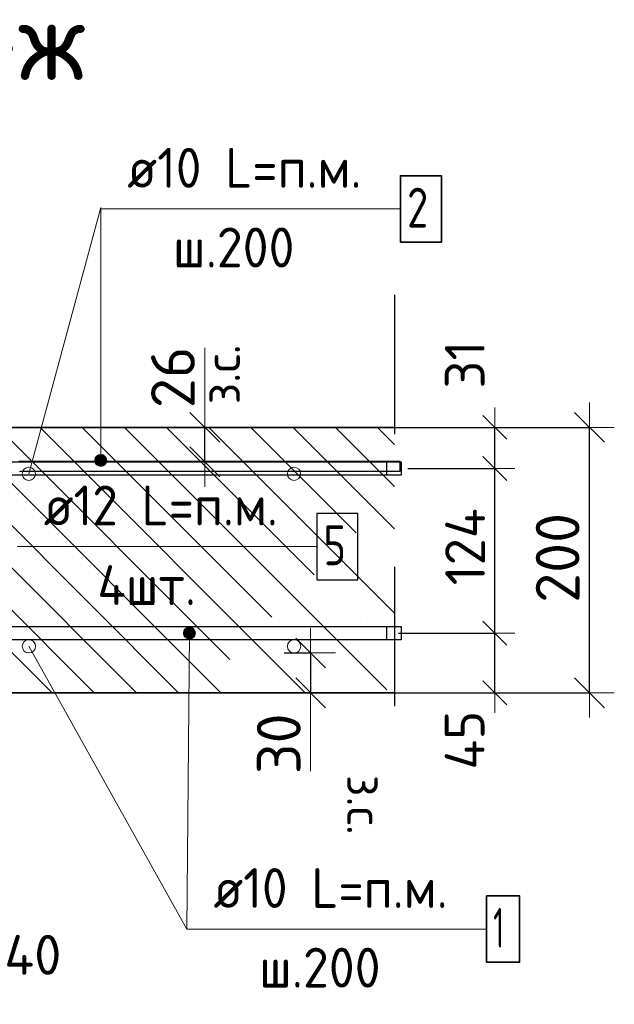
# Model space of a CAD drawing. Header units: metres. Extents: x -38 to 93, y -15 to 21.
# Tile 156 of 256: x 72.334 to 72.783, y 0.815 to 1.557. Entities that reach past the tile are written whole.
import ezdxf

# ---------------------------------------------------------------- set-up
doc = ezdxf.new("R2010")
doc.units = ezdxf.units.M
doc.header["$PDMODE"] = 65
doc.linetypes.add('______4', pattern=[0.135, 0.105, -0.03])
for name, color, linetype, lineweight in [('XR$3$Арм. стержнями верхней зоны', 180, 'Continuous', 35), ('XR$3$Арм. стержнями нижней зоны', 180, 'Continuous', 35), ('XR$3$Арм.стержн. Арматура края', 96, 'Continuous', 35), ('XR$3$Арм.стержн. Доп. арматура', 180, 'Continuous', 35), ('XR$3$ВК__отв в полу 1-2 эт', 220, 'Continuous', 25), ('XR$3$Размерная линия (1)', 7, 'Continuous', 13), ('XR$3$Размерная линия_ общее', 7, 'Continuous', 13)]:
    doc.layers.add(name, color=color, linetype=linetype, lineweight=lineweight)
doc.styles.add('ISOCPEUR', font='txt')
doc.dimstyles.new('DIMSTYLE_10', dxfattribs={"dimtxt": 0.033, "dimasz": 0.0375, "dimexe": 0, "dimexo": 0, "dimgap": 0.0165, "dimtad": 2, "dimdec": 0, "dimlfac": 1000, "dimrnd": 1, "dimzin": 12, "dimdsep": 46, "dimtxsty": 'ISOCPEUR', "dimblk1": 'ALL_ML_STRICH', "dimblk2": 'ALL_ML_STRICH', "dimsah": 1, "dimcen": 0, "dimclrd": 7, "dimclre": 256, "dimclrt": 7, "dimadec": 0, "dimazin": 0, "dimtfac": 1, "dimtdec": 0, "dimtix": 1, "dimtmove": 2, "dimatfit": 3, "dimfxl": 0, "dimtvp": 1.2, "dimtzin": 0, "dimlwd": 0, "dimlwe": -3, "dimarcsym": 0})
doc.dimstyles.new('DIMSTYLE_12', dxfattribs={"dimtxt": 0.03, "dimasz": 0.03, "dimexe": 0, "dimexo": 0, "dimgap": 0.015, "dimtad": 2, "dimdec": 0, "dimlfac": 1000, "dimrnd": 1, "dimzin": 12, "dimdsep": 46, "dimtxsty": 'ISOCPEUR', "dimblk1": 'ALL_ML_STRICH', "dimblk2": 'ALL_ML_STRICH', "dimsah": 1, "dimcen": 0, "dimclrd": 7, "dimclre": 256, "dimclrt": 7, "dimadec": 0, "dimazin": 0, "dimtfac": 1, "dimtdec": 0, "dimtix": 1, "dimtmove": 2, "dimatfit": 3, "dimfxl": 0, "dimtzin": 0, "dimlwd": 0, "dimlwe": -3, "dimarcsym": 0})
doc.dimstyles.new('DIMSTYLE_14', dxfattribs={"dimtxt": 0.03, "dimasz": 0.03, "dimexe": 0, "dimexo": 0, "dimgap": 0.015, "dimtad": 2, "dimdec": 0, "dimlfac": 1000, "dimrnd": 1, "dimzin": 12, "dimdsep": 46, "dimtxsty": 'ISOCPEUR', "dimblk1": 'ALL_ML_STRICH', "dimblk2": 'ALL_ML_STRICH', "dimsah": 1, "dimcen": 0, "dimclrd": 7, "dimclre": 256, "dimclrt": 7, "dimadec": 0, "dimazin": 0, "dimtfac": 1, "dimtdec": 0, "dimtix": 1, "dimtmove": 2, "dimatfit": 3, "dimfxl": 0, "dimtvp": 1.2, "dimtzin": 0, "dimlwd": 0, "dimlwe": -3, "dimarcsym": 0})
doc.dimstyles.new('DIMSTYLE_18', dxfattribs={"dimtxt": 0.03, "dimasz": 0.03, "dimexe": 0, "dimexo": 0, "dimgap": 0.015, "dimtad": 2, "dimdec": 0, "dimlfac": 1000, "dimrnd": 5, "dimzin": 12, "dimdsep": 46, "dimtxsty": 'ISOCPEUR', "dimblk1": 'ALL_ML_STRICH', "dimblk2": 'ALL_ML_STRICH', "dimsah": 1, "dimcen": 0, "dimclrd": 7, "dimclre": 256, "dimclrt": 7, "dimadec": 0, "dimazin": 0, "dimtfac": 1, "dimtdec": 0, "dimtix": 1, "dimtmove": 2, "dimatfit": 3, "dimfxl": 0, "dimtvp": 1.2, "dimtzin": 0, "dimlwd": 0, "dimlwe": -3, "dimarcsym": 0})
doc.dimstyles.new('DIMSTYLE_8', dxfattribs={"dimtxt": 0.033, "dimasz": 0.0375, "dimexe": 0, "dimexo": 0, "dimgap": 0.0165, "dimtad": 2, "dimdec": 0, "dimlfac": 1000, "dimrnd": 1, "dimzin": 12, "dimdsep": 46, "dimtxsty": 'ISOCPEUR', "dimblk1": 'ALL_ML_STRICH', "dimblk2": 'ALL_ML_STRICH', "dimsah": 1, "dimcen": 0, "dimclrd": 7, "dimclre": 256, "dimclrt": 7, "dimadec": 0, "dimazin": 0, "dimtfac": 1, "dimtdec": 0, "dimtix": 1, "dimtmove": 2, "dimatfit": 3, "dimfxl": 0, "dimtzin": 0, "dimlwd": 0, "dimlwe": -3, "dimarcsym": 0})

# ---------------------------------------------------------------- blocks, each defined once
blk = doc.blocks.new('ALL_ML_STRICH')
at = {"color": 0, "linetype": 'ByBlock', "lineweight": -2}
for p, q in [((0, -0.5), (0, 0.5)), ((-0.3, -0.3), (0.3, 0.3)), ((-1, 0), (0.5, 0))]:
    blk.add_line(p, q, dxfattribs=at)
blk = doc.blocks.new('*D101')
at = {"layer": 'DEFPOINTS', "color": 7, "linetype": 'Continuous', "lineweight": 13, "transparency": 33554687}
for p in [(72.59237, 1.24971), (72.59237, 1.04971), (72.76392, 1.04971)]:
    blk.add_point(p, dxfattribs=at)
at = {"layer": 'XR$3$Размерная линия_ общее', "color": 253, "linetype": 'Continuous', "lineweight": -2, "true_color": 0xa0a0a0, "transparency": 33554687}
for p, q in [((72.61237, 1.24971), (72.76392, 1.24971)), ((72.61237, 1.04971), (72.76392, 1.04971))]:
    blk.add_line(p, q, dxfattribs=at)
at = {"layer": 'XR$3$Размерная линия_ общее', "color": 7, "linetype": 'Continuous', "lineweight": -2, "transparency": 33554687}
blk.add_line((72.76392, 1.04971), (72.76392, 1.24971), dxfattribs=at)
at = {"layer": 'XR$3$Размерная линия_ общее', "color": 7, "linetype": 'Continuous', "lineweight": 13, "transparency": 33554687, "xscale": 0.0375, "yscale": 0.0375, "zscale": 0.0375}
for p, rotation in [((72.76392, 1.24971), 90), ((72.76392, 1.04971), 270)]:
    blk.add_blockref('ALL_ML_STRICH', p, dxfattribs=dict(at, rotation=rotation))
at = {"layer": 'XR$3$Размерная линия_ общее', "color": 7, "linetype": 'Continuous', "lineweight": 13, "transparency": 33554687, "insert": (72.73992, 1.15136), "char_height": 0.033, "width": 0.099, "attachment_point": 5, "rotation": 90, "style": 'ISOCPEUR'}
blk.add_mtext('\\A1;{200}', dxfattribs=at)
blk = doc.blocks.new('*D315')
at = {"layer": 'DEFPOINTS', "color": 7, "linetype": 'Continuous', "lineweight": 13, "transparency": 33554687}
for p in [(72.43381, 1.24971), (72.43381, 1.22371), (72.4738, 1.22371)]:
    blk.add_point(p, dxfattribs=at)
at = {"layer": 'XR$3$Размерная линия_ общее', "color": 253, "linetype": 'Continuous', "lineweight": -2, "true_color": 0xa0a0a0, "transparency": 33554687}
for p, q in [((72.45381, 1.24971), (72.4738, 1.24971)), ((72.45381, 1.22371), (72.4738, 1.22371))]:
    blk.add_line(p, q, dxfattribs=at)
at = {"layer": 'XR$3$Размерная линия_ общее', "color": 7, "linetype": 'Continuous', "lineweight": -2, "transparency": 33554687}
blk.add_line((72.4738, 1.22371), (72.4738, 1.24971), dxfattribs=at)
at = {"layer": 'XR$3$Размерная линия_ общее', "color": 7, "linetype": 'Continuous', "lineweight": 13, "transparency": 33554687, "xscale": 0.0375, "yscale": 0.0375, "zscale": 0.0375}
for p, rotation in [((72.4738, 1.24971), 90), ((72.4738, 1.22371), 270)]:
    blk.add_blockref('ALL_ML_STRICH', p, dxfattribs=dict(at, rotation=rotation))
at = {"layer": 'XR$3$Размерная линия_ общее', "color": 7, "linetype": 'Continuous', "lineweight": 13, "transparency": 33554687, "insert": (72.47333, 1.26707), "char_height": 0.027, "width": 0.00135, "attachment_point": 1, "rotation": 90, "line_spacing_factor": 0.60241, "style": 'ISOCPEUR'}
blk.add_mtext('з.с.', dxfattribs=at)
at = {"layer": 'XR$3$Размерная линия_ общее', "color": 7, "linetype": 'Continuous', "lineweight": 13, "transparency": 33554687, "insert": (72.4498, 1.28744), "char_height": 0.033, "width": 0.066, "attachment_point": 5, "rotation": 90, "style": 'ISOCPEUR'}
blk.add_mtext('\\A1;{26}', dxfattribs=at)
blk = doc.blocks.new('*D316')
at = {"layer": 'DEFPOINTS', "color": 7, "linetype": 'Continuous', "lineweight": 13, "transparency": 33554687}
for p in [(72.59996, 1.09471), (72.61281, 1.04971), (72.69262, 1.04971)]:
    blk.add_point(p, dxfattribs=at)
at = {"layer": 'XR$3$Размерная линия (1)', "color": 9, "linetype": 'Continuous', "lineweight": -2, "true_color": 0xc7c7c7, "transparency": 33554687}
for p, q in [((72.61996, 1.09471), (72.69262, 1.09471)), ((72.63281, 1.04971), (72.69262, 1.04971))]:
    blk.add_line(p, q, dxfattribs=at)
at = {"layer": 'XR$3$Размерная линия (1)', "color": 7, "linetype": 'Continuous', "lineweight": -2, "transparency": 33554687}
blk.add_line((72.69262, 1.04971), (72.69262, 1.09471), dxfattribs=at)
at = {"layer": 'XR$3$Размерная линия (1)', "color": 7, "linetype": 'Continuous', "lineweight": 13, "transparency": 33554687, "xscale": 0.03, "yscale": 0.03, "zscale": 0.03}
for p, rotation in [((72.69262, 1.09471), 90), ((72.69262, 1.04971), 270)]:
    blk.add_blockref('ALL_ML_STRICH', p, dxfattribs=dict(at, rotation=rotation))
at = {"layer": 'XR$3$Размерная линия (1)', "color": 7, "linetype": 'Continuous', "lineweight": 13, "transparency": 33554687, "insert": (72.66976, 1.01397), "char_height": 0.03, "width": 0.06, "attachment_point": 5, "rotation": 90, "style": 'ISOCPEUR'}
blk.add_mtext('\\A1;{45}', dxfattribs=at)
blk = doc.blocks.new('*D317')
at = {"layer": 'DEFPOINTS', "color": 7, "linetype": 'Continuous', "lineweight": 13, "transparency": 33554687}
for p in [(72.60698, 1.21871), (72.59996, 1.09471), (72.69262, 1.09471)]:
    blk.add_point(p, dxfattribs=at)
at = {"layer": 'XR$3$Размерная линия (1)', "color": 9, "linetype": 'Continuous', "lineweight": -2, "true_color": 0xc7c7c7, "transparency": 33554687}
for p, q in [((72.62698, 1.21871), (72.69262, 1.21871)), ((72.61996, 1.09471), (72.69262, 1.09471))]:
    blk.add_line(p, q, dxfattribs=at)
at = {"layer": 'XR$3$Размерная линия (1)', "color": 7, "linetype": 'Continuous', "lineweight": -2, "transparency": 33554687}
blk.add_line((72.69262, 1.09471), (72.69262, 1.21871), dxfattribs=at)
at = {"layer": 'XR$3$Размерная линия (1)', "color": 7, "linetype": 'Continuous', "lineweight": 13, "transparency": 33554687, "xscale": 0.03, "yscale": 0.03, "zscale": 0.03}
for p, rotation in [((72.69262, 1.21871), 90), ((72.69262, 1.09471), 270)]:
    blk.add_blockref('ALL_ML_STRICH', p, dxfattribs=dict(at, rotation=rotation))
at = {"layer": 'XR$3$Размерная линия (1)', "color": 7, "linetype": 'Continuous', "lineweight": 13, "transparency": 33554687, "insert": (72.67012, 1.15971), "char_height": 0.03, "width": 0.09, "attachment_point": 5, "rotation": 90, "style": 'ISOCPEUR'}
blk.add_mtext('\\A1;{124}', dxfattribs=at)
blk = doc.blocks.new('*D318')
at = {"layer": 'DEFPOINTS', "color": 7, "linetype": 'Continuous', "lineweight": 13, "transparency": 33554687}
for p in [(72.58912, 1.24971), (72.60698, 1.21871), (72.69262, 1.21871)]:
    blk.add_point(p, dxfattribs=at)
at = {"layer": 'XR$3$Размерная линия (1)', "color": 9, "linetype": 'Continuous', "lineweight": -2, "true_color": 0xc7c7c7, "transparency": 33554687}
for p, q in [((72.60912, 1.24971), (72.69262, 1.24971)), ((72.62698, 1.21871), (72.69262, 1.21871))]:
    blk.add_line(p, q, dxfattribs=at)
at = {"layer": 'XR$3$Размерная линия (1)', "color": 7, "linetype": 'Continuous', "lineweight": -2, "transparency": 33554687}
blk.add_line((72.69262, 1.21871), (72.69262, 1.24971), dxfattribs=at)
at = {"layer": 'XR$3$Размерная линия (1)', "color": 7, "linetype": 'Continuous', "lineweight": 13, "transparency": 33554687, "xscale": 0.03, "yscale": 0.03, "zscale": 0.03}
for p, rotation in [((72.69262, 1.24971), 90), ((72.69262, 1.21871), 270)]:
    blk.add_blockref('ALL_ML_STRICH', p, dxfattribs=dict(at, rotation=rotation))
at = {"layer": 'XR$3$Размерная линия (1)', "color": 7, "linetype": 'Continuous', "lineweight": 13, "transparency": 33554687, "insert": (72.66988, 1.297), "char_height": 0.03, "width": 0.06, "attachment_point": 5, "rotation": 90, "style": 'ISOCPEUR'}
blk.add_mtext('\\A1;{31}', dxfattribs=at)
blk = doc.blocks.new('*D324')
at = {"layer": 'DEFPOINTS', "color": 7, "linetype": 'Continuous', "lineweight": 13, "transparency": 33554687}
for p in [(72.51362, 1.07971), (72.55361, 1.07971), (72.51362, 1.04971)]:
    blk.add_point(p, dxfattribs=at)
at = {"layer": 'XR$3$Размерная линия_ общее', "color": 253, "linetype": 'Continuous', "lineweight": -2, "true_color": 0xa0a0a0, "transparency": 33554687}
for p, q in [((72.53362, 1.07971), (72.55361, 1.07971)), ((72.53362, 1.04971), (72.55361, 1.04971))]:
    blk.add_line(p, q, dxfattribs=at)
at = {"layer": 'XR$3$Размерная линия_ общее', "color": 7, "linetype": 'Continuous', "lineweight": -2, "transparency": 33554687}
blk.add_line((72.55361, 1.07971), (72.55361, 1.04971), dxfattribs=at)
at = {"layer": 'XR$3$Размерная линия_ общее', "color": 7, "linetype": 'Continuous', "lineweight": 13, "transparency": 33554687, "xscale": 0.0375, "yscale": 0.0375, "zscale": 0.0375}
for p, rotation in [((72.55361, 1.07971), 90), ((72.55361, 1.04971), 270)]:
    blk.add_blockref('ALL_ML_STRICH', p, dxfattribs=dict(at, rotation=rotation))
at = {"layer": 'XR$3$Размерная линия_ общее', "color": 7, "linetype": 'Continuous', "lineweight": 13, "transparency": 33554687, "insert": (72.52961, 1.01129), "char_height": 0.033, "width": 0.066, "attachment_point": 5, "rotation": 90, "style": 'ISOCPEUR'}
blk.add_mtext('\\A1;{30}', dxfattribs=at)
at = {"layer": 'XR$3$Размерная линия_ общее', "color": 7, "linetype": 'Continuous', "lineweight": 13, "transparency": 33554687, "insert": (72.60815, 0.98781), "char_height": 0.027, "width": 0.00135, "attachment_point": 1, "rotation": 270, "line_spacing_factor": 0.60241, "style": 'ISOCPEUR'}
blk.add_mtext('з.с.', dxfattribs=at)
blk = doc.blocks.new('*D334')
at = {"layer": 'DEFPOINTS', "color": 7, "linetype": 'Continuous', "lineweight": 13, "transparency": 33554687}
for p in [(72.26104, 0.92971), (72.30104, 0.88971), (72.26104, 0.82995)]:
    blk.add_point(p, dxfattribs=at)
at = {"layer": 'XR$3$Размерная линия (1)', "color": 9, "linetype": 'Continuous', "lineweight": -2, "true_color": 0xc7c7c7, "transparency": 33554687}
for p, q in [((72.26104, 0.90971), (72.26104, 0.82995)), ((72.30104, 0.86971), (72.30104, 0.82995))]:
    blk.add_line(p, q, dxfattribs=at)
at = {"layer": 'XR$3$Размерная линия (1)', "color": 7, "linetype": 'Continuous', "lineweight": -2, "transparency": 33554687}
blk.add_line((72.26104, 0.82995), (72.30104, 0.82995), dxfattribs=at)
at = {"layer": 'XR$3$Размерная линия (1)', "color": 7, "linetype": 'Continuous', "lineweight": 13, "transparency": 33554687, "xscale": 0.03, "yscale": 0.03, "zscale": 0.03, "rotation": 180}
blk.add_blockref('ALL_ML_STRICH', (72.26104, 0.82995), dxfattribs=at)
at = {"layer": 'XR$3$Размерная линия (1)', "color": 7, "linetype": 'Continuous', "lineweight": 13, "transparency": 33554687, "xscale": 0.03, "yscale": 0.03, "zscale": 0.03}
blk.add_blockref('ALL_ML_STRICH', (72.30104, 0.82995), dxfattribs=at)
at = {"layer": 'XR$3$Размерная линия (1)', "color": 7, "linetype": 'Continuous', "lineweight": 13, "transparency": 33554687, "insert": (72.34413, 0.85224), "char_height": 0.03, "width": 0.06, "attachment_point": 5, "style": 'ISOCPEUR'}
blk.add_mtext('\\A1;{40}', dxfattribs=at)

msp = doc.modelspace()

# ---------------------------------------------------------------- hatches: boundary and pattern name
at = {"linetype": 'Continuous', "lineweight": 13, "transparency": 33554687}
h = msp.add_hatch(dxfattribs=at)
h.set_pattern_fill('__________540', scale=0.015, style=0, pattern_type=2)
h.set_pattern_definition([(135, (0, 0), (-0.031819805, -0.031819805), [0.4, -0.05, 0, -0.05]), (135, (-0.01591, -0.01591), (-0.031819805, -0.031819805), [0.8, -0.1, 0.1, -0.1])])
h.paths.add_polyline_path([(72.08104, 1.24971), (72.08104, 1.12971), (72.00104, 1.08971), (72.00104, 1.04971), (72.61695, 1.04971), (72.61695, 1.24971)], flags=0)
at = {"layer": 'XR$3$Арм. стержнями верхней зоны', "linetype": 'Continuous', "lineweight": 13, "transparency": 33554687}
for points in [[(72.3992, 1.22701), (72.39146, 1.22701), (72.39083, 1.22476)], [(72.3992, 1.22701), (72.39083, 1.22476), (72.39983, 1.22476)], [(72.39983, 1.22476), (72.39083, 1.22476), (72.39146, 1.22251)], [(72.39758, 1.22863), (72.39308, 1.22863), (72.39146, 1.22701)], [(72.39758, 1.22863), (72.39146, 1.22701), (72.3992, 1.22701)], [(72.39983, 1.22476), (72.39146, 1.22251), (72.3992, 1.22251)], [(72.39308, 1.22863), (72.39758, 1.22863), (72.39533, 1.22926)], [(72.3992, 1.22251), (72.39146, 1.22251), (72.39308, 1.22089)], [(72.3992, 1.22251), (72.39308, 1.22089), (72.39758, 1.22089)], [(72.39758, 1.22089), (72.39308, 1.22089), (72.39533, 1.22026)]]:
    msp.add_hatch(color=7, dxfattribs=at).paths.add_polyline_path(points)
at = {"layer": 'XR$3$Арм. стержнями нижней зоны', "linetype": 'Continuous', "lineweight": 13, "transparency": 33554687}
for points in [[(72.4584, 1.097), (72.46453, 1.09856), (72.46003, 1.0986)], [(72.4584, 1.097), (72.46614, 1.09693), (72.46453, 1.09856)], [(72.46003, 1.0986), (72.46453, 1.09856), (72.46229, 1.09921)], [(72.45775, 1.09475), (72.46614, 1.09693), (72.4584, 1.097)], [(72.45775, 1.09475), (72.46675, 1.09467), (72.46614, 1.09693)], [(72.45836, 1.0925), (72.46675, 1.09467), (72.45775, 1.09475)], [(72.45836, 1.0925), (72.4661, 1.09243), (72.46675, 1.09467)], [(72.45996, 1.09086), (72.4661, 1.09243), (72.45836, 1.0925)], [(72.45996, 1.09086), (72.46446, 1.09082), (72.4661, 1.09243)], [(72.46446, 1.09082), (72.45996, 1.09086), (72.46221, 1.09021)]]:
    msp.add_hatch(color=7, dxfattribs=at).paths.add_polyline_path(points)

# ---------------------------------------------------------------- linework, layer by layer
at = {"color": 7, "linetype": '______4', "lineweight": 25, "transparency": 33554687}
msp.add_line((72.61695, 1.34971), (72.61695, 0.94971), dxfattribs=at)
at = {"color": 7, "linetype": 'Continuous', "lineweight": 13, "transparency": 33554687}
for p, q in [((72.4738, 1.24971), (72.4738, 1.30971)), ((72.55361, 1.04971), (72.55361, 0.99071))]:
    msp.add_line(p, q, dxfattribs=at)
at = {"color": 7, "linetype": 'Continuous', "lineweight": 35, "transparency": 33554687}
for p, q in [((72.61695, 1.24971), (72.08104, 1.24971)), ((72.30104, 1.04971), (72.61695, 1.04971))]:
    msp.add_line(p, q, dxfattribs=at)
at = {"color": 7, "linetype": 'Continuous', "lineweight": 13, "transparency": 33554687}
for centre in [(72.34112, 1.21471), (72.54112, 1.21471), (72.34116, 1.08471), (72.54116, 1.08471)]:
    msp.add_circle(centre, 0.005, dxfattribs=at)
at = {"layer": 'XR$3$Арм. стержнями верхней зоны', "color": 7, "linetype": 'Continuous', "lineweight": 13, "transparency": 33554687}
for p, q in [((72.39533, 1.41429), (72.62133, 1.41429)), ((72.39533, 1.41429), (72.39533, 1.22476)), ((72.39083, 1.22476), (72.39083, 1.22476)), ((72.39533, 1.22926), (72.39533, 1.22926)), ((72.39983, 1.22476), (72.39983, 1.22476)), ((72.39533, 1.22026), (72.39533, 1.22026))]:
    msp.add_line(p, q, dxfattribs=at)
at = {"layer": 'XR$3$Арм. стержнями верхней зоны', "color": 7, "linetype": 'Continuous', "lineweight": 35, "transparency": 33554687}
msp.add_lwpolyline([(72.62133, 1.38929), (72.65233, 1.38929), (72.65233, 1.43929), (72.62133, 1.43929), (72.62133, 1.38929)], dxfattribs=at)
at = {"layer": 'XR$3$Арм. стержнями верхней зоны', "color": 4, "linetype": 'Continuous', "lineweight": 25, "transparency": 33554687}
msp.add_lwpolyline([(72.10104, 1.22371), (72.62195, 1.22371), (72.62195, 1.21371), (72.10104, 1.21371), (72.10104, 1.22371)], dxfattribs=at)
at = {"layer": 'XR$3$Арм. стержнями верхней зоны', "color": 7, "linetype": 'Continuous', "lineweight": 13, "transparency": 33554687}
msp.add_circle((72.39533, 1.22476), 0.0045, dxfattribs=at)
at = {"layer": 'XR$3$Арм. стержнями нижней зоны', "color": 7, "linetype": 'Continuous', "lineweight": 13, "transparency": 33554687}
for p, q in [((72.46229, 1.09921), (72.46229, 1.09921)), ((72.45775, 1.09475), (72.45775, 1.09475)), ((72.46028, 0.8716), (72.46225, 1.09471)), ((72.46675, 1.09467), (72.46675, 1.09467)), ((72.46221, 1.09021), (72.46221, 1.09021)), ((72.46028, 0.8716), (72.68628, 0.8716))]:
    msp.add_line(p, q, dxfattribs=at)
at = {"layer": 'XR$3$Арм. стержнями нижней зоны', "color": 4, "linetype": 'Continuous', "lineweight": 25, "transparency": 33554687}
msp.add_lwpolyline([(72.10104, 1.09971), (72.62195, 1.09971), (72.62195, 1.08971), (72.10104, 1.08971), (72.10104, 1.09971)], dxfattribs=at)
at = {"layer": 'XR$3$Арм. стержнями нижней зоны', "color": 7, "linetype": 'Continuous', "lineweight": 35, "transparency": 33554687}
msp.add_lwpolyline([(72.68628, 0.8466), (72.71128, 0.8466), (72.71128, 0.8966), (72.68628, 0.8966), (72.68628, 0.8466)], dxfattribs=at)
at = {"layer": 'XR$3$Арм. стержнями нижней зоны', "color": 7, "linetype": 'Continuous', "lineweight": 13, "transparency": 33554687}
msp.add_circle((72.46225, 1.09471), 0.0045, dxfattribs=at)
at = {"layer": 'XR$3$Арм.стержн. Арматура края', "color": 40, "linetype": 'Continuous', "lineweight": 25, "transparency": 33554687}
msp.add_lwpolyline([(72.33349, 1.22429), (72.33498, 1.22435), (72.62095, 1.22435), (72.62095, 1.21635), (72.33515, 1.21635), (72.33403, 1.2163)], dxfattribs=at)
at = {"layer": 'XR$3$Арм.стержн. Арматура края', "color": 4, "linetype": 'Continuous', "lineweight": 25, "transparency": 33554687}
for points in [[(72.13953, 1.22371), (72.61097, 1.22371), (72.61097, 1.21371), (72.14022, 1.21371)], [(72.14022, 1.09971), (72.61097, 1.09971), (72.61097, 1.08971)], [(72.61097, 1.08971), (72.13953, 1.08971)]]:
    msp.add_lwpolyline(points, dxfattribs=at)
at = {"layer": 'XR$3$Арм.стержн. Доп. арматура', "color": 7, "linetype": 'Continuous', "lineweight": 13, "transparency": 33554687}
msp.add_line((72.3323, 1.15987), (72.5583, 1.15987), dxfattribs=at)
at = {"layer": 'XR$3$Арм.стержн. Доп. арматура', "color": 7, "linetype": 'Continuous', "lineweight": 25, "transparency": 33554687}
msp.add_lwpolyline([(72.5583, 1.13487), (72.5893, 1.13487), (72.5893, 1.18487), (72.5583, 1.18487), (72.5583, 1.13487)], dxfattribs=at)
at = {"layer": 'XR$3$ВК__отв в полу 1-2 эт', "color": 7, "linetype": 'Continuous', "lineweight": 13, "transparency": 33554687}
for p, q in [((72.34112, 1.21471), (72.39537, 1.41531)), ((72.34116, 1.08471), (72.46028, 0.8716))]:
    msp.add_line(p, q, dxfattribs=at)

# ---------------------------------------------------------------- texts
at = {"color": 7, "linetype": 'Continuous', "lineweight": 13, "transparency": 33554687, "insert": (72.31298, 1.54133), "char_height": 0.06, "width": 0.1777778, "attachment_point": 5, "style": 'ISOCPEUR'}
msp.add_mtext('\\A1;{\\fISOCPEUR|i0|b0;\\H0.060000;\\W1.000000;\\C7;ж-ж}\\P', dxfattribs=at)
at = {"layer": 'XR$3$Арм. стержнями верхней зоны', "color": 7, "linetype": 'Continuous', "lineweight": 25, "transparency": 33554687, "char_height": 0.03, "attachment_point": 7, "style": 'ISOCPEUR'}
for s, insert, width in [('\\W0.94;ø10 L=п.м.', (72.41533, 1.43029), 0.1999832), ('\\W0.78;2', (72.62633, 1.40029), 0.0326407), ('\\W0.95;ш.200 ', (72.44983, 1.37029), 0.1311997)]:
    msp.add_mtext(s, dxfattribs=dict(at, insert=insert, width=width))
at = {"layer": 'XR$3$Арм. стержнями нижней зоны', "color": 7, "linetype": 'Continuous', "lineweight": 25, "transparency": 33554687, "char_height": 0.03, "attachment_point": 7, "style": 'ISOCPEUR'}
for s, insert, width in [('\\W0.94;ø10 L=п.м.', (72.48028, 0.8876), 0.1999832), ('\\W0.56;1', (72.69128, 0.8576), 0.0233333), ('\\W0.95;ш.200 ', (72.51478, 0.8276), 0.1311995)]:
    msp.add_mtext(s, dxfattribs=dict(at, insert=insert, width=width))
at = {"layer": 'XR$3$Арм.стержн. Доп. арматура', "color": 7, "linetype": 'Continuous', "lineweight": 25, "transparency": 33554687, "char_height": 0.03, "attachment_point": 7, "style": 'ISOCPEUR'}
for s, insert, width in [('\\W0.94;ø12 L=п.м.', (72.3523, 1.17587), 0.1999832), ('\\W0.78;5', (72.5633, 1.14587), 0.0326407), ('\\W0.95;4шт. ', (72.3928, 1.11587), 0.1191575)]:
    msp.add_mtext(s, dxfattribs=dict(at, insert=insert, width=width))

# ---------------------------------------------------------------- dimensions: what is measured, and where the dimension line sits
at = {"layer": 'XR$3$Размерная линия (1)', "color": 7, "linetype": 'Continuous', "lineweight": 13, "transparency": 33554687}
for base, p1, p2, dimstyle, picture, middle in [((72.69262, 1.24971), (72.62698, 1.21871), (72.60912, 1.24971), 'DIMSTYLE_14', '*D318', (72.66988, 1.297)), ((72.69262, 1.21871), (72.61996, 1.09471), (72.62698, 1.21871), 'DIMSTYLE_12', '*D317', (72.67012, 1.15971)), ((72.69262, 1.09471), (72.63281, 1.04971), (72.61996, 1.09471), 'DIMSTYLE_14', '*D316', (72.66976, 1.01397))]:
    dim = msp.add_linear_dim(base=base, p1=p1, p2=p2, angle=90, dimstyle=dimstyle, override={"dimpost": '<>', "dimclrd": 7, "dimclre": 9, "dimclrt": 7, "dimlwd": 0, "dimlwe": 65533}, dxfattribs=at)
    dim.commit()
    dim.dimension.update_dxf_attribs({"geometry": picture, "text_midpoint": middle, "dimtype": 160})
dim = msp.add_linear_dim(base=(72.30104, 0.82995), p1=(72.26104, 0.90971), p2=(72.30104, 0.86971), dimstyle='DIMSTYLE_18', override={"dimpost": '<>', "dimclrd": 7, "dimclre": 9, "dimclrt": 7, "dimlwd": 0, "dimlwe": 65533}, dxfattribs=at)
dim.commit()
dim.dimension.update_dxf_attribs({"geometry": '*D334', "text_midpoint": (72.34413, 0.85224), "dimtype": 160})
at = {"layer": 'XR$3$Размерная линия_ общее', "color": 7, "linetype": 'Continuous', "lineweight": 13, "transparency": 33554687}
for base, p1, p2, angle, picture, middle in [((72.4738, 1.24971), (72.45381, 1.22371), (72.45381, 1.24971), 90, '*D315', (72.4498, 1.28744)), ((72.55361, 1.04971), (72.53362, 1.07971), (72.53362, 1.04971), 270, '*D324', (72.52961, 1.01129))]:
    dim = msp.add_linear_dim(base=base, p1=p1, p2=p2, angle=angle, text='<>\\Xз.с.', dimstyle='DIMSTYLE_10', override={"dimpost": '<>', "dimclrd": 7, "dimclre": 253, "dimclrt": 7, "dimlwd": 0, "dimlwe": 65533}, dxfattribs=at)
    dim.commit()
    dim.dimension.update_dxf_attribs({"geometry": picture, "text_midpoint": middle, "dimtype": 160})
dim = msp.add_linear_dim(base=(72.76392, 1.24971), p1=(72.61237, 1.04971), p2=(72.61237, 1.24971), angle=90, dimstyle='DIMSTYLE_8', override={"dimpost": '<>', "dimclrd": 7, "dimclre": 253, "dimclrt": 7, "dimlwd": 0, "dimlwe": 65533}, dxfattribs=at)
dim.commit()
dim.dimension.update_dxf_attribs({"geometry": '*D101', "text_midpoint": (72.73992, 1.15136), "dimtype": 160})

doc.saveas('drawing.dxf')
